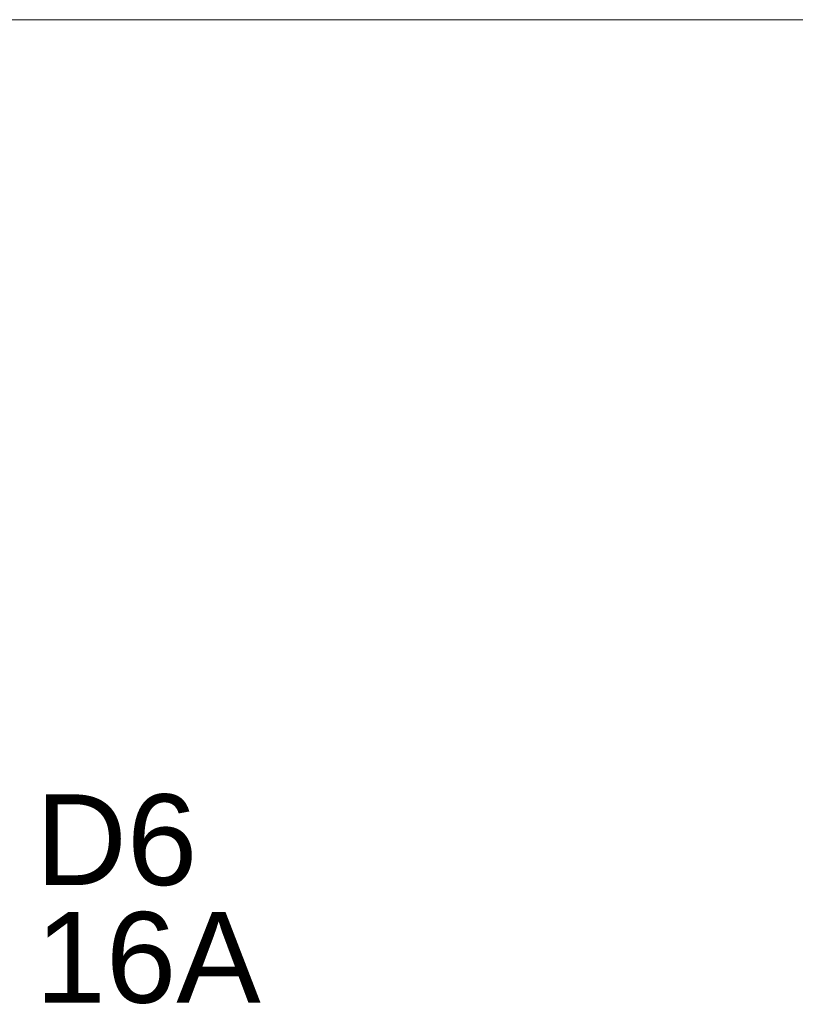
# Model space of a CAD drawing. Header units: metres. Extents: x 0.7 to 24.4, y 0.6 to 5.8.
# Tile 198 of 256: x 9.343 to 9.795, y 2.989 to 3.562. Entities that reach past the tile are written whole.
import ezdxf

# ---------------------------------------------------------------- set-up
doc = ezdxf.new("R2010")
doc.units = ezdxf.units.M
doc.layers.add('FIACAO', color=1, linetype='Continuous', lineweight=18, true_color=0xff0000)
doc.layers.add('Quadro elétrico CINE REX_dwg', color=7, linetype='Continuous', lineweight=18, true_color=0x767676)
doc.styles.add('Arial', font='arial.ttf', dxfattribs={"height": 0.052737})

# ---------------------------------------------------------------- blocks, each defined once
blk = doc.blocks.new('Quadro elétrico CINE REX_dwg-1095559-QUADRO ELÉTRICO')
at = {"layer": 'FIACAO', "flags": 128}
blk.add_lwpolyline([(23.99735, 3.56186), (23.99735, 3.11061), (23.99735, 3.56186), (3.6459, 3.56186), (3.6459, 3.19677)], dxfattribs=at)
at = {"lineweight": 18, "char_height": 0.052737, "attachment_point": 1, "line_spacing_factor": 0.941778, "style": 'Arial'}
for s, insert, width in [('D6', (9.35244, 3.11135), 0.1123453), ('16A', (9.35244, 3.04292), 0.156896)]:
    blk.add_mtext(s, dxfattribs=dict(at, insert=insert, width=width))

msp = doc.modelspace()

# ---------------------------------------------------------------- block references
at = {"layer": 'Quadro elétrico CINE REX_dwg', "color": 7}
msp.add_blockref('Quadro elétrico CINE REX_dwg-1095559-QUADRO ELÉTRICO', (0, 0), dxfattribs=at)

doc.saveas('drawing.dxf')
